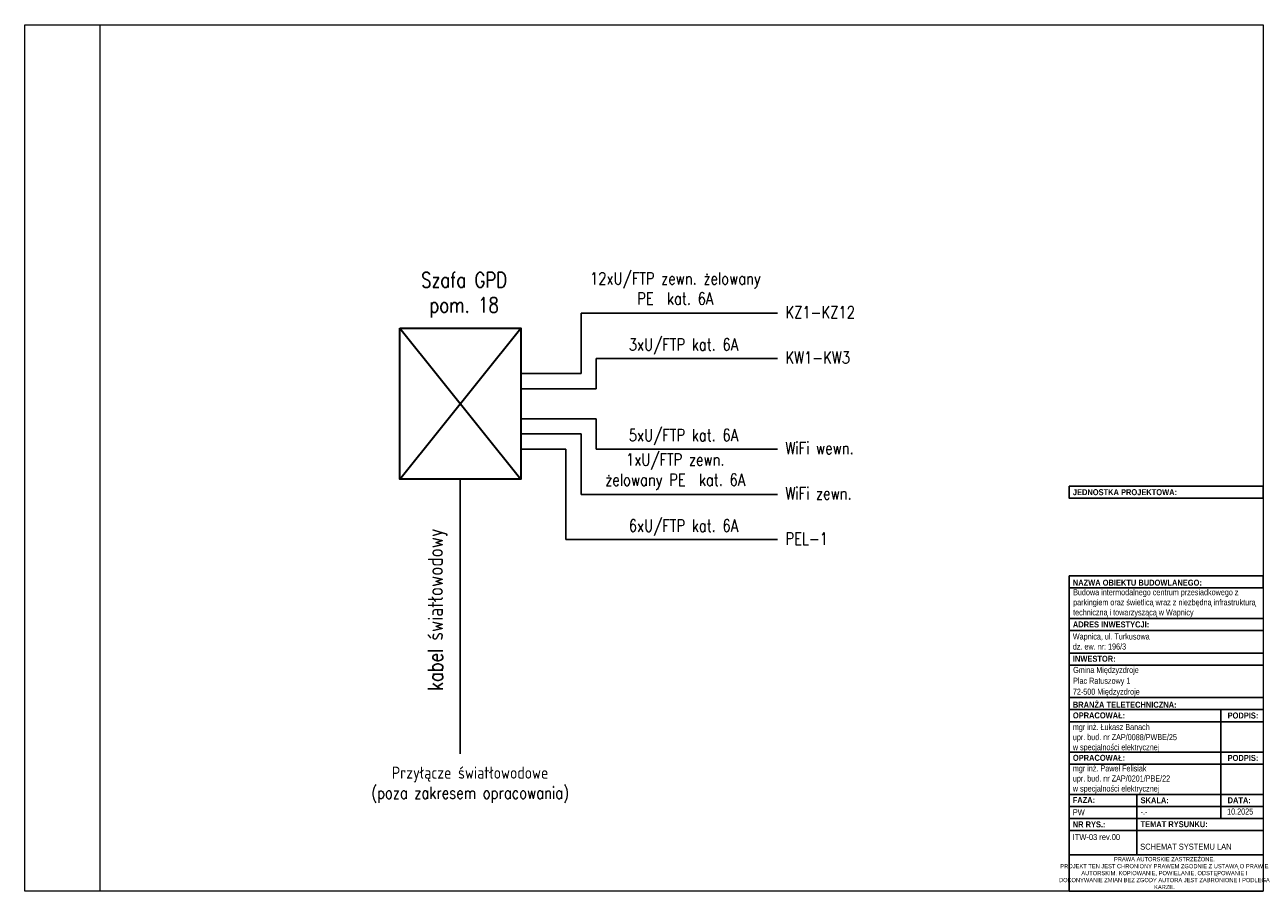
# Model space of a CAD drawing. Header units: millimetres. Extents: x 3585 to 3995, y 1397 to 1684.
import ezdxf

# ---------------------------------------------------------------- set-up
doc = ezdxf.new("R2010")
doc.units = ezdxf.units.MM
for name, color, linetype, lineweight in [('#elektryczne', 7, 'Continuous', 20), ('A_TABELKA', 7, 'Continuous', 0), ('EB_BMS', 30, 'Continuous', 5), ('EB_LAN', 6, 'Continuous', 9)]:
    doc.layers.add(name, color=color, linetype=linetype, lineweight=lineweight)
doc.layers.add('2D - Rysunki i Obrazki', color=7, linetype='Continuous')
doc.layers.add('EB_Studnie', color=30, linetype='Continuous')
doc.styles.add('ARIAL', font='arial.ttf')
doc.styles.add('GENERATED_STYLE_1', font='arial.ttf')
doc.styles.add('GENERATED_STYLE_2', font='ARIALN.TTF')
doc.styles.add('ROMANS', font='romans.shx', dxfattribs={"width": 0.8})

msp = doc.modelspace()

# ---------------------------------------------------------------- linework, layer by layer
at = {"layer": '#elektryczne'}
msp.add_lwpolyline([(3584.65, 1396.93), (3584.65, 1683.93), (3994.65, 1683.93), (3994.65, 1396.93)], close=True, dxfattribs=at)
msp.add_lwpolyline([(3609.65, 1396.93), (3609.65, 1683.93)], dxfattribs=at)
at = {"layer": '2D - Rysunki i Obrazki', "linetype": 'Continuous', "ltscale": 0.1}
for p, q in [((3930.42, 1497.39), (3930.42, 1396.93)), ((3930.43, 1487.29), (3994.66, 1487.29)), ((3930.43, 1483.27), (3994.66, 1483.27)), ((3930.43, 1475.79), (3994.66, 1475.79)), ((3930.43, 1471.78), (3994.66, 1471.78)), ((3930.43, 1461.1), (3994.66, 1461.1)), ((3930.43, 1461.1), (3994.66, 1461.1)), ((3930.42, 1457.09), (3994.66, 1457.09)), ((3980.65, 1457.09), (3980.65, 1421.02)), ((3930.42, 1453.07), (3994.66, 1453.07)), ((3930.42, 1443.04), (3994.66, 1443.04)), ((3930.42, 1443.04), (3994.66, 1443.04)), ((3930.42, 1443.04), (3994.66, 1443.04)), ((3930.42, 1439.02), (3994.66, 1439.02)), ((3930.42, 1439.02), (3994.66, 1439.02)), ((3930.42, 1428.99), (3994.66, 1428.99)), ((3930.42, 1428.99), (3994.66, 1428.99)), ((3930.42, 1428.99), (3994.66, 1428.99)), ((3930.42, 1428.99), (3994.66, 1428.99)), ((3952.84, 1428.99), (3952.84, 1408.96)), ((3930.42, 1425.03), (3994.66, 1425.03)), ((3930.42, 1421.02), (3994.66, 1421.02)), ((3952.84, 1421.02), (3952.84, 1408.97)), ((3930.42, 1417), (3994.66, 1417)), ((3930.42, 1408.97), (3994.66, 1408.97)), ((3930.42, 1408.97), (3994.65, 1408.97)), ((3930.42, 1396.93), (3994.65, 1396.93))]:
    msp.add_line(p, q, dxfattribs=at)
at = {"layer": '2D - Rysunki i Obrazki', "linetype": 'Continuous', "ltscale": 0.1, "flags": 128}
for points in [[(3930.42, 1531.1), (3994.66, 1531.1), (3994.66, 1527.09), (3930.42, 1527.09)], [(3930.42, 1501.41), (3994.66, 1501.41), (3994.66, 1497.39), (3930.42, 1497.39)]]:
    msp.add_lwpolyline(points, close=True, dxfattribs=at)
at = {"layer": 'EB_BMS', "color": 4, "linetype": 'Continuous', "lineweight": -3}
msp.add_lwpolyline([(3728.83, 1533.38), (3728.83, 1442.39)], dxfattribs=at)
at = {"layer": 'EB_LAN', "linetype": 'Continuous', "lineweight": 30}
for p, q in [((3708.83, 1583.38), (3748.83, 1533.38)), ((3708.83, 1533.38), (3748.83, 1583.38))]:
    msp.add_line(p, q, dxfattribs=at)
msp.add_lwpolyline([(3708.83, 1583.38), (3748.83, 1583.38), (3748.83, 1533.38), (3708.83, 1533.38), (3708.83, 1583.38)], dxfattribs=at)
at = {"layer": 'EB_Studnie', "color": 1}
for p, q in [((3768.83, 1568.38), (3768.83, 1588.38)), ((3768.83, 1588.38), (3833.83, 1588.38)), ((3773.83, 1573.38), (3833.83, 1573.38)), ((3748.83, 1568.38), (3768.83, 1568.38)), ((3748.83, 1563.38), (3773.83, 1563.38)), ((3748.83, 1553.38), (3773.83, 1553.38)), ((3748.83, 1548.38), (3768.83, 1548.38)), ((3768.83, 1548.38), (3768.83, 1528.38)), ((3748.83, 1543.38), (3763.83, 1543.38)), ((3763.83, 1543.38), (3763.83, 1513.38)), ((3773.83, 1543.38), (3833.83, 1543.38)), ((3768.83, 1528.38), (3833.83, 1528.38)), ((3763.83, 1513.38), (3833.83, 1513.38))]:
    msp.add_line(p, q, dxfattribs=at)
for points in [[(3773.83, 1563.38), (3773.83, 1573.38)], [(3773.83, 1553.38), (3773.83, 1543.38)]]:
    msp.add_lwpolyline(points, dxfattribs=at)

# ---------------------------------------------------------------- texts
at = {"layer": '2D - Rysunki i Obrazki', "linetype": 'Continuous', "attachment_point": 7}
for s, insert, char_height, style in [('\\A1;{\\fArial Narrow|b1|i0|c238|p34;JEDNOSTKA PROJEKTOWA:}', (3931.64, 1528.09), 1.9765, 'GENERATED_STYLE_2'), ('\\A1;{\\fArial Narrow|b1|i0|c238|p34;NAZWA OBIEKTU BUDOWLANEGO:}', (3931.63, 1498.11), 1.9765, 'GENERATED_STYLE_2'), ('\\A1;{\\fArial Narrow|b1|i0|c238|p34;ADRES INWESTYCJI:}', (3931.64, 1484.28), 1.9765, 'GENERATED_STYLE_2'), ('{\\fArial Narrow|b0|i0|c238|p34;Wapnica, ul. Turkusowa\\Pdz. ew. nr: 196/3}', (3931.64, 1476.95), 2, 'GENERATED_STYLE_1'), ('\\A1;{\\fArial Narrow|b1|i0|c238|p34;INWESTOR:}', (3931.65, 1472.92), 1.9765, 'GENERATED_STYLE_2'), ('\\pxl0.04167,sm1.07917;{\\fArial Narrow|b0|i0|c238|p34;Gmina Międzyzdroje\\PPlac Ratuszowy 1\\P\\pl0,s*;72-500 Międzyzdroje}', (3931.64, 1461.43), 2, 'GENERATED_STYLE_1'), ('\\A1;{\\fArial Narrow|b1|i0|c238|p34;BRANŻA TELETECHNICZNA:}', (3931.64, 1457.69), 1.9765, 'GENERATED_STYLE_2'), ('\\A1;{\\fArial Narrow|b1|i0|c238|p34;OPRACOWAŁ:}', (3931.64, 1454.15), 1.9765, 'GENERATED_STYLE_2'), ('\\A1;{\\fArial Narrow|b1|i0|c238|p34;PODPIS:}', (3982.87, 1454.12), 1.9765, 'GENERATED_STYLE_2'), ('{\\fArial Narrow|b0|i0|c238|p34;mgr inż. Łukasz Banach\\Pupr. bud. nr ZAP/0088/PWBE/25\\Pw specjalności elektrycznej}', (3931.64, 1443.04), 2, 'GENERATED_STYLE_1'), ('\\A1;{\\fArial Narrow|b1|i0|c238|p34;OPRACOWAŁ:}', (3931.64, 1440.1), 1.9765, 'GENERATED_STYLE_2'), ('\\A1;{\\fArial Narrow|b1|i0|c238|p34;PODPIS:}', (3982.87, 1440.07), 1.9765, 'GENERATED_STYLE_2'), ('\\A1;{\\fArial Narrow|b1|i0|c238|p34;FAZA:}', (3931.6, 1426.16), 1.9765, 'GENERATED_STYLE_2'), ('\\A1;{\\fArial Narrow|b1|i0|c238|p34;SKALA:}', (3954.06, 1426.03), 1.9765, 'GENERATED_STYLE_2'), ('\\A1;{\\fArial Narrow|b1|i0|c238|p34;DATA:}', (3982.87, 1426.08), 1.9765, 'GENERATED_STYLE_2'), ('\\A1;{\\fArial Narrow|b0|i0|c238|p34;-.-}', (3954.06, 1422.29), 2.0044, 'GENERATED_STYLE_1'), ('\\A1;{\\fArial Narrow|b0|i0|c238|p34;10.2025}', (3982.71, 1422.29), 2.0044, 'GENERATED_STYLE_1'), ('\\A1;{\\fArial Narrow|b1|i0|c238|p34;NR RYS.:}', (3931.6, 1418.06), 1.9765, 'GENERATED_STYLE_2'), ('\\A1;{\\fArial Narrow|b1|i0|c238|p34;TEMAT RYSUNKU:}', (3954.04, 1418.13), 1.9765, 'GENERATED_STYLE_2')]:
    msp.add_mtext(s, dxfattribs=dict(at, insert=insert, char_height=char_height, style=style))
at = {"layer": '2D - Rysunki i Obrazki', "linetype": 'Continuous', "attachment_point": 7, "style": 'GENERATED_STYLE_1'}
for s, insert, char_height, width in [('{\\fArial Narrow|b0|i0|c238|p34;Budowa intermodalnego centrum przesiadkowego z parkingiem oraz świetlicą wraz z niezbędną infrastrukturą techniczną i towarzyszącą w Wapnicy}', (3931.73, 1487.69), 2, 62.0014), ('{\\fArial Narrow|b0|i0|c238|p34;mgr inż. Paweł Felisiak\\Pupr. bud. nr ZAP/0201/PBE/22\\Pw specjalności elektrycznej}', (3931.64, 1429.34), 2, 47.5243), ('\\A1;{\\fArial Narrow|b0|i0|c238|p34;PW}', (3931.6, 1422.11), 1.9765, 11.8489)]:
    msp.add_mtext(s, dxfattribs=dict(at, insert=insert, char_height=char_height, width=width))
at = {"layer": 'A_TABELKA', "linetype": 'Continuous'}
for s, insert, char_height, width, attachment_point, style in [('\\A1;{\\fArial Narrow|b0|i0|c238|p34;ITW-03 rev.00}', (3931.6, 1413.86), 1.9765, 16.5642, 7, 'GENERATED_STYLE_1'), ('\\A1;{\\fArial Narrow|b0|i0|c238|p34;SCHEMAT SYSTEMU LAN}', (3953.94, 1410.68), 1.9765, 38.5063, 7, 'GENERATED_STYLE_1'), ('{\\fArial Narrow|b0|i0|c238|p34;\\W1;PRAWA AUTORSKIE ZASTRZEŻONE.\\PPROJEKT TEN JEST CHRONIONY PRAWEM ZGODNIE Z USTAWĄ O PRAWIE AUTORSKIM. KOPIOWANIE, POWIELANIE, ODSTĘPOWANIE I DOKONYWANIE ZMIAN BEZ ZGODY AUTORA JEST ZABRONIONE I PODLEGA KARZE.}', (3961.95, 1402.93), 1.38353, 58.2743, 5, 'ARIAL')]:
    msp.add_mtext(s, dxfattribs=dict(at, insert=insert, char_height=char_height, width=width, attachment_point=attachment_point, style=style))
at = {"layer": 'EB_LAN', "color": 0, "lineweight": 5, "attachment_point": 1, "style": 'ROMANS'}
for s, width, gutter_width, insert, char_height in [('\\pxqc;Szafa GPD\\Ppom. 18', 63.1793, 0.5, (3698.52, 1601.93), 5), ('\\pxqc;12xU/FTP zewn. żelowany PE  kat. 6A', 61.44, 0.4, (3769.29, 1601.89), 4), ('KZ1-KZ12', 85.4205, 0.4, (3836.47, 1590.72), 4), ('\\pxqc;3xU/FTP kat. 6A', 50.5435, 0.4, (3777.45, 1580.01), 4), ('KW1-KW3', 85.4205, 0.4, (3836.47, 1575.72), 4), ('\\pxqc;5xU/FTP kat. 6A', 50.5435, 0.4, (3777.45, 1550.01), 4), ('WiFi wewn.', 85.4205, 0.4, (3836.47, 1545.72), 4), ('\\pxqc;1xU/FTP zewn.\\Pżelowany PE  kat. 6A', 61.44, 0.4, (3769.29, 1541.89), 4), ('WiFi zewn.', 85.4205, 0.4, (3836.47, 1530.72), 4), ('\\pxqc;6xU/FTP kat. 6A', 50.5435, 0.4, (3777.45, 1520.01), 4), ('PEL-1', 85.4205, 0.4, (3836.47, 1515.72), 4), ('\\pxqc;Przyłącze światłowodowe\\P(poza zakresem opracowania)', 85.4205, 0.4, (3689.38, 1438.2), 4)]:
    msp.add_mtext_dynamic_manual_height_columns(s, width=width, gutter_width=gutter_width, heights=[0], dxfattribs=dict(at, insert=insert, char_height=char_height))
at = {"layer": 'EB_LAN', "color": 0, "lineweight": 5, "insert": (3718.1, 1458.61), "char_height": 5, "attachment_point": 1, "rotation": 90, "style": 'ROMANS'}
msp.add_mtext_dynamic_manual_height_columns('\\pxqc;kabel światłowodowy', width=63.1793, gutter_width=0.5, heights=[0], dxfattribs=at)

doc.saveas('drawing.dxf')
